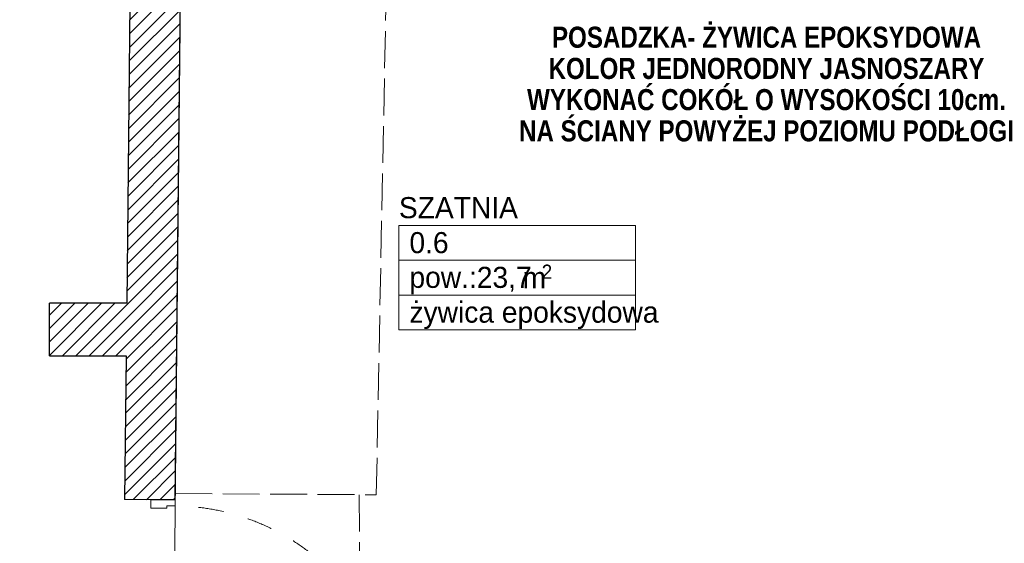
# Model space of a CAD drawing. Header units: millimetres. Extents: x 172139 to 266886, y 98118 to 138225.
# Tile 54 of 57: x 207072 to 211743, y 117162 to 119646. Entities that reach past the tile are written whole.
import ezdxf
from ezdxf.enums import TextEntityAlignment as Align

# ---------------------------------------------------------------- set-up
doc = ezdxf.new("R2010")
doc.units = ezdxf.units.MM
doc.header["$MEASUREMENT"] = 0
doc.linetypes.add('Krawędzie ukryte', pattern=[225, 175, -50])
doc.linetypes.add('Przerywana', pattern=[240, 120, -120])
for name, color, linetype in [('Drzwi ArchiCAD', 7, 'Continuous'), ('KR_INW', 7, 'Continuous'), ('STREFA_NOWE_POM', 7, 'Continuous'), ('Znaczniki drzwi ArchiCADa', 7, 'Continuous')]:
    doc.layers.add(name, color=color, linetype=linetype)
for name, color, linetype, lineweight in [('Drzwi ArchiCAD_Nr_pióra__1', 7, 'Continuous', 13), ('Drzwi ArchiCAD_Nr_pióra__27', 7, 'Continuous', 25), ('KR_INW_Nr_pióra__1', 7, 'Continuous', 13), ('KR_INW_Nr_pióra__101', 252, 'Continuous', 5), ('KR_INW_Nr_pióra__27', 7, 'Continuous', 25), ('Metryczki pomieszczeń ArchiCADa_Nr_pióra__1', 7, 'Continuous', 13), ('STREFA_NOWE_POM_Nr_pióra__121', 255, 'Continuous', 0), ('Znaczniki drzwi ArchiCADa_Nr_pióra__7', 7, 'Continuous', 13)]:
    doc.layers.add(name, color=color, linetype=linetype, lineweight=lineweight)
doc.layers.add('MALOWANIE ŚCIAN_Nr_pióra__8', color=7, linetype='Continuous', lineweight=100, true_color=0xa80f02)
doc.layers.add('Znaczniki drzwi ArchiCADa_Nr_pióra__20', color=7, linetype='Continuous', lineweight=13, true_color=0xb00000)
doc.styles.add('GENERATED_STYLE_1', font='txt')
doc.styles.add('GENERATED_STYLE_2', font='txt')
pattern_1 = [(45, (0, 0), (-31.819804, 31.819804), [])]

# ---------------------------------------------------------------- blocks, each defined once
blk = doc.blocks.new('SZATNIA_0.6_6', base_point=(209432.3, 118504.3))
at = {"layer": 'Metryczki pomieszczeń ArchiCADa_Nr_pióra__1', "linetype": 'Continuous'}
for p, q in [((208870.8, 118669), (209993.8, 118669)), ((208870.8, 118504.3), (208870.8, 118669)), ((209993.8, 118669), (209993.8, 118504.3)), ((209993.8, 118504.3), (208870.8, 118504.3)), ((208870.8, 118504.3), (209993.8, 118504.3)), ((208870.8, 118339.6), (208870.8, 118504.3)), ((209993.8, 118504.3), (209993.8, 118339.6)), ((209993.8, 118339.6), (208870.8, 118339.6)), ((208870.8, 118339.6), (209993.8, 118339.6)), ((208870.8, 118174.9), (208870.8, 118339.6)), ((209993.8, 118339.6), (209993.8, 118174.9)), ((209993.8, 118174.9), (208870.8, 118174.9))]:
    blk.add_line(p, q, dxfattribs=at)
at = {"layer": 'Metryczki pomieszczeń ArchiCADa_Nr_pióra__1'}
for tag, height, style, p in [('ROOM_NAME', 100, 'GENERATED_STYLE_2', (208870.8, 118804.2)), ('ROOM_NUMBER', 100, 'GENERATED_STYLE_1', (208920.8, 118638.2)), ('ROOM_AREA', 100, 'GENERATED_STYLE_1', (208920.8, 118473.5)), ('DUMMY_385', 100, 'GENERATED_STYLE_1', (209420.5, 118472)), ('DUMMY_386', 66.7, 'GENERATED_STYLE_1', (209548.5, 118483.8)), ('basec', 100, 'GENERATED_STYLE_1', (208920.8, 118308.4))]:
    blk.add_attdef(tag, text='', height=height, dxfattribs=dict(at, style=style)).set_placement(p, align=Align.TOP_LEFT)
blk = doc.blocks.new('Drzwi 19_10')
at = {"layer": 'Drzwi ArchiCAD_Nr_pióra__1', "linetype": 'Continuous'}
for p, q in [((492, 0), (492, 1064)), ((492, 1064), (532, 1064)), ((532, 1064), (532, 0)), ((-532, 0), (-560, 0)), ((-560, 0), (-560, -115)), ((-532, -40), (-532, 0)), ((532, 0), (492, 0)), ((560, 0), (532, 0)), ((532, 0), (532, -40)), ((560, -115), (560, 0)), ((-520, -40), (-532, -40)), ((-520, -115), (-520, -40)), ((532, -40), (520, -40)), ((520, -40), (520, -115)), ((-560, -115), (-520, -115)), ((520, -115), (560, -115))]:
    blk.add_line(p, q, dxfattribs=at)
at = {"layer": 'Drzwi ArchiCAD_Nr_pióra__1', "linetype": 'Przerywana'}
blk.add_arc((532, 0), 1064, 90, 180, dxfattribs=at)
at = {"layer": 'Drzwi ArchiCAD_Nr_pióra__27', "linetype": 'Continuous'}
for p, q in [((-560, 0), (-560, -115)), ((560, 0), (560, -115))]:
    blk.add_line(p, q, dxfattribs=at)
blk = doc.blocks.new('Ściana_25', base_point=(207854.6, 121675.6))
at = {"layer": 'KR_INW_Nr_pióra__101', "linetype": 'Continuous'}
h = blk.add_hatch(dxfattribs=at)
h.set_pattern_fill('Cegła_licówka', color=256, style=0, pattern_type=2)
h.set_pattern_definition(pattern_1)
h.paths.add_polyline_path([(207609, 121145.6), (207569.6, 117369.8), (207694.6, 117368.5), (207809.6, 117367.3), (207849, 121145.6)])
at = {"layer": 'KR_INW_Nr_pióra__27', "linetype": 'Continuous'}
for p, q in [((207694.6, 117368.5), (207569.6, 117369.8)), ((207809.6, 117367.3), (207694.6, 117368.5))]:
    blk.add_line(p, q, dxfattribs=at)
at = {"layer": 'KR_INW_Nr_pióra__27', "linetype": 'Continuous', "flags": 128}
for points in [[(207609, 121145.6), (207579.3, 118300.8)], [(207809.6, 117367.3), (207849, 121145.6)], [(207576.7, 118050.8), (207569.6, 117369.8)]]:
    blk.add_lwpolyline(points, dxfattribs=at)
at = {"layer": 'Drzwi ArchiCAD', "linetype": 'Continuous', "zscale": 1000, "rotation": 269.4014883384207}
blk.add_blockref('Drzwi 19_10', (207803.7, 116807.3), dxfattribs=at)
blk = doc.blocks.new('Znacznik Wym 19_17')
at = {"layer": 'Znaczniki drzwi ArchiCADa_Nr_pióra__20', "linetype": 'Continuous'}
blk.add_line((0, 250), (0, -550), dxfattribs=at)
at = {"layer": 'Znaczniki drzwi ArchiCADa_Nr_pióra__7', "style": 'GENERATED_STYLE_1'}
for tag, p in [('AC_MarkerText_2', (-17.6, -161.4)), ('AC_MarkerText_3', (182.4, -161.3))]:
    blk.add_attdef(tag, text='', height=100, rotation=90, dxfattribs=at).set_placement(p, align=Align.BOTTOM_LEFT)
blk = doc.blocks.new('Ściana_41', base_point=(205315.4, 118057.1))
at = {"layer": 'KR_INW_Nr_pióra__101', "linetype": 'Continuous'}
h = blk.add_hatch(dxfattribs=at)
h.set_pattern_fill('Cegła_licówka', color=256, style=0, pattern_type=2)
h.set_pattern_definition(pattern_1)
h.paths.add_polyline_path([(205315.4, 118057.1), (205869.3, 118055.5), (205870, 118305.5), (205315.4, 118307.1)])
h = blk.add_hatch(dxfattribs=at)
h.set_pattern_fill('Cegła_licówka', color=256, style=0, pattern_type=2)
h.set_pattern_definition(pattern_1)
h.paths.add_polyline_path([(207212.3, 118051.8), (207576.7, 118050.8), (207579.3, 118300.8), (207213, 118301.8)])
at = {"layer": 'KR_INW_Nr_pióra__27', "linetype": 'Continuous'}
for p, q in [((205869.3, 118055.5), (205870, 118305.5)), ((207212.3, 118051.8), (207213, 118301.8))]:
    blk.add_line(p, q, dxfattribs=at)
at = {"layer": 'KR_INW_Nr_pióra__27', "linetype": 'Continuous', "flags": 128}
for points in [[(205870, 118305.5), (205315.4, 118307.1)], [(207579.3, 118300.8), (207213, 118301.8)], [(205490.2, 118056.6), (205869.3, 118055.5)], [(207212.3, 118051.8), (207576.7, 118050.8)]]:
    blk.add_lwpolyline(points, dxfattribs=at)
at = {"layer": 'Znaczniki drzwi ArchiCADa', "color": 14, "lineweight": 13, "true_color": 0xb00000}
ref = blk.add_blockref('Znacznik Wym 19_17', (206541.5, 118303.7), dxfattribs=dict(at, rotation=359.8417408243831))
ref.add_attrib('AC_MarkerText_2', '134', dxfattribs={"layer": 'Znaczniki drzwi ArchiCADa_Nr_pióra__7', "color": 7, "height": 100, "rotation": 89.8417, "style": 'GENERATED_STYLE_1'}).set_placement((206523.3, 118142.3), align=Align.BOTTOM_LEFT)
ref.add_attrib('AC_MarkerText_3', '210', dxfattribs={"layer": 'Znaczniki drzwi ArchiCADa_Nr_pióra__7', "color": 7, "height": 100, "rotation": 89.8417, "style": 'GENERATED_STYLE_1'}).set_placement((206723.3, 118141.8), align=Align.BOTTOM_LEFT)

msp = doc.modelspace()

# ---------------------------------------------------------------- linework, layer by layer
at = {"layer": 'KR_INW_Nr_pióra__1', "linetype": 'Krawędzie ukryte'}
for p, q in [((208763.5, 117391.9), (208837, 121145.6)), ((207810, 117398.2), (208763.5, 117391.9)), ((208682.1, 117392.4), (208691.7, 116252))]:
    msp.add_line(p, q, dxfattribs=at)
at = {"layer": 'STREFA_NOWE_POM_Nr_pióra__121', "linetype": 'Continuous', "flags": 128}
msp.add_lwpolyline([(207849, 121145.6), (207797.8, 116236.5), (208691.7, 116252), (208697.2, 115577.1), (209091.2, 115577.1), (209976.4, 115577.1), (211746.9, 115577.1), (211743.7, 115852.7), (212106.6, 115831.2), (212196.5, 115829), (212196.5, 121145.6), (209091.2, 121145.6), (208837, 121145.6)], close=True, dxfattribs=at)

# ---------------------------------------------------------------- block references
at = {"layer": 'KR_INW'}
for name, p in [('Ściana_25', (207854.6, 121675.6)), ('Ściana_41', (205315.4, 118057.1))]:
    msp.add_blockref(name, p, dxfattribs=at)
at = {"layer": 'STREFA_NOWE_POM', "linetype": 'Continuous'}
ref = msp.add_blockref('SZATNIA_0.6_6', (209432.3, 118504.3), dxfattribs=at)
ref.add_attrib('ROOM_NAME', 'SZATNIA', dxfattribs={"layer": 'Metryczki pomieszczeń ArchiCADa_Nr_pióra__1', "color": 7, "height": 100, "style": 'GENERATED_STYLE_2'}).set_placement((208870.8, 118804.2), align=Align.TOP_LEFT)
ref.add_attrib('ROOM_NUMBER', '0.6', dxfattribs={"layer": 'Metryczki pomieszczeń ArchiCADa_Nr_pióra__1', "color": 7, "height": 100, "style": 'GENERATED_STYLE_1'}).set_placement((208920.8, 118638.2), align=Align.TOP_LEFT)
ref.add_attrib('ROOM_AREA', 'pow.:23,7', dxfattribs={"layer": 'Metryczki pomieszczeń ArchiCADa_Nr_pióra__1', "color": 7, "height": 100, "style": 'GENERATED_STYLE_1'}).set_placement((208920.8, 118473.5), align=Align.TOP_LEFT)
ref.add_attrib('basec', 'żywica epoksydowa', dxfattribs={"layer": 'Metryczki pomieszczeń ArchiCADa_Nr_pióra__1', "color": 7, "height": 100, "style": 'GENERATED_STYLE_1'}).set_placement((208920.8, 118308.4), align=Align.TOP_LEFT)
ref.add_attrib('DUMMY_385', ' m', dxfattribs={"layer": 'Metryczki pomieszczeń ArchiCADa_Nr_pióra__1', "color": 7, "height": 100, "style": 'GENERATED_STYLE_1'}).set_placement((209420.5, 118472), align=Align.TOP_LEFT)
ref.add_attrib('DUMMY_386', '2', dxfattribs={"layer": 'Metryczki pomieszczeń ArchiCADa_Nr_pióra__1', "color": 7, "height": 66.7, "style": 'GENERATED_STYLE_1'}).set_placement((209548.5, 118483.8), align=Align.TOP_LEFT)

# ---------------------------------------------------------------- texts
at = {"layer": 'MALOWANIE ŚCIAN_Nr_pióra__8', "linetype": 'Continuous', "insert": (210615, 119612.9), "char_height": 100, "width": 2580.77, "attachment_point": 2, "line_spacing_factor": 0.8884, "style": 'GENERATED_STYLE_2'}
msp.add_mtext('\\A1;{\\fArial Narrow|b1|i0|c238|p34;POSADZKA- ŻYWICA EPOKSYDOWA\\P\\fArial Narrow|b1|i0|c238|p34;KOLOR JEDNORODNY JASNOSZARY\\P\\fArial Narrow|b1|i0|c238|p34;WYKONAĆ COKÓŁ O WYSOKOŚCI 10cm. \\P\\fArial Narrow|b1|i0|c238|p34;NA ŚCIANY POWYŻEJ POZIOMU PODŁOGI}', dxfattribs=at)

doc.saveas('drawing.dxf')
